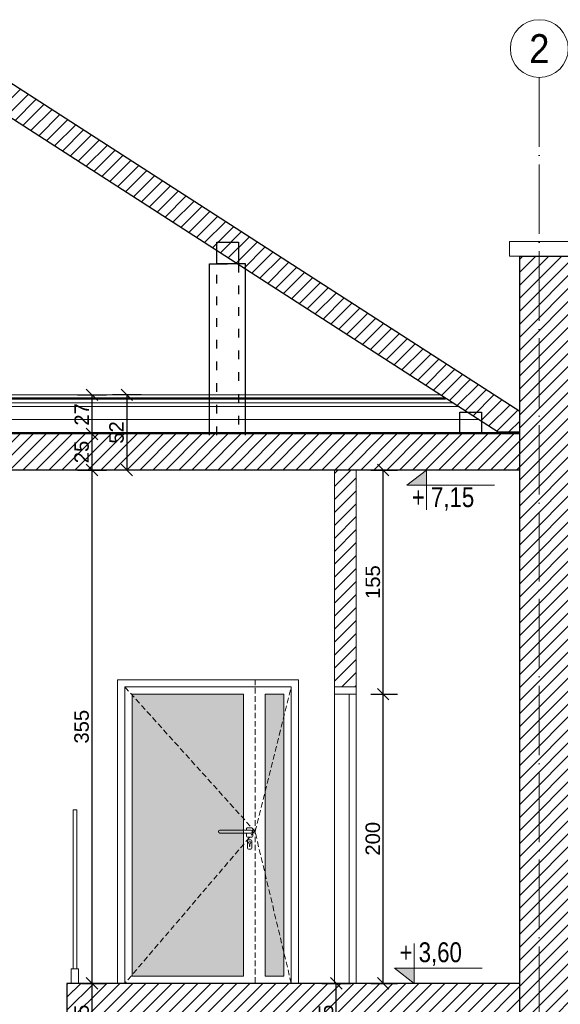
# Model space of a CAD drawing. Header units: millimetres. Extents: x -2720 to 125583, y -8970 to 34912.
# Tile 25 of 105: x 20147 to 20521, y 15978 to 16659. Entities that reach past the tile are written whole.
import ezdxf
from ezdxf.enums import TextEntityAlignment as Align

# ---------------------------------------------------------------- set-up
doc = ezdxf.new("R2010")
doc.units = ezdxf.units.MM
for name, pattern in [('ACAD_ISO03W100', [30, 12, -18]), ('ACAD_ISO04W100', [30, 24, -3, 0, -3]), ('HIDDEN', [1.905, 1.27, -0.635]), ('Osie$0$CONTINOUS', [0])]:
    doc.linetypes.add(name, pattern=pattern)
doc.layers.add('000_HATCH', color=253, linetype='Continuous', lineweight=5, transparency=0.5)
doc.layers.add('A - hatch', color=253, linetype='Continuous', lineweight=5, transparency=0.6)
for name, color, linetype, lineweight in [('A_DZIAŁOWA', 53, 'Continuous', 13), ('A_HYDROIZOLACJA', 200, 'ACAD_ISO03W100', 9), ('A_KONST_ISTNIEJĄCE', 83, 'Continuous', 25), ('A_OPISY', 40, 'Continuous', 9), ('A_OSIE KONSTRUKCYJNE', 150, 'ACAD_ISO04W100', 5), ('A_STOLARKA DRZWIOWA', 30, 'Continuous', 15), ('A_WIDOK', 141, 'Continuous', 13), ('A_WYMIAROWANIE', 7, 'Continuous', 9)]:
    doc.layers.add(name, color=color, linetype=linetype, lineweight=lineweight)
doc.layers.add('A_HATCH', color=7, linetype='Continuous', lineweight=5, true_color=0x999999)
doc.layers.add('A_IZOLEACJA TERMI_PROJEKTOWANA', color=7, linetype='Continuous', lineweight=15, true_color=0x0089b6)
doc.styles.add('APLUS', font='arial.ttf', dxfattribs={"width": 0.6})
doc.styles.add('DEMIURG_100_opisy', font='arial.ttf', dxfattribs={"width": 0.9, "height": 20})
doc.styles.get("Standard").update_dxf_attribs({"font": 'arial.ttf'})
doc.linetypes.add('BATTING', pattern='A,0.0001,-0.1,[134,ltypeshp.shx,S=0.1,R=0,X=-0.1,Y=0],-0.2,[134,ltypeshp.shx,S=0.1,R=180,X=0.1,Y=0],-0.1', length=0.4001)
doc.dimstyles.new('1 do 100', dxfattribs={"dimtxt": 10, "dimasz": 8, "dimexe": 10, "dimexo": 10, "dimgap": 2, "dimtad": 1, "dimdec": 0, "dimtxsty": 'Standard', "dimblk": 'OBLIQUE', "dimcen": 2.5, "dimadec": 0, "dimazin": 0, "dimtfac": 1, "dimtdec": 0, "dimtmove": 0, "dimatfit": 3, "dimldrblk": 'OBLIQUE', "dimfxl": 10, "dimfxlon": 1, "dimarcsym": 0})
pattern_1 = [(45, (-35118.777, 19891.2954), (-4.49012806, 4.49012806), [])]

# ---------------------------------------------------------------- blocks, each defined once
blk = doc.blocks.new('*U8')
blk.add_hatch(color=256).paths.add_polyline_path([(0, 0.1532), (-0.198, 0.1532), (0, 0)])
blk.add_line((0, 0.1532), (0, 0.4))
blk.add_lwpolyline([(0, 0.1532), (0, 0), (-0.198, 0.1532), (0.6852, 0.1532)])
at = {"style": 'APLUS', "width": 0.8}
blk.add_attdef('%%P_0.00', text='', height=0.2, dxfattribs=at).set_placement((-0.1457, 0.1532), align=Align.BOTTOM_LEFT)
blk = doc.blocks.new('*U185')
blk.add_hatch(color=256).paths.add_polyline_path([(0, -0.1532), (-0.198, -0.1532), (0, 0)])
blk.add_line((0, -0.1532), (0, -0.4))
blk.add_lwpolyline([(0, -0.1532), (0, 0), (-0.198, -0.1532), (0.6852, -0.1532)])
at = {"style": 'APLUS', "width": 0.8}
blk.add_attdef('%%P_0.00', text='', height=0.2, dxfattribs=at).set_placement((-0.1457, -0.469), align=Align.BOTTOM_LEFT)
blk = doc.blocks.new('_Oblique')
at = {"color": 0, "linetype": 'ByBlock', "lineweight": -2}
blk.add_line((-0.5, -0.5), (0.5, 0.5), dxfattribs=at)
blk = doc.blocks.new('*D694')
at = {"layer": 'A_WYMIAROWANIE', "color": 0, "lineweight": -2, "ltscale": 2, "transparency": 16777216}
for p, q in [((20187.26, 16399.94), (20207.26, 16399.94)), ((20197.26, 16399.94), (20197.26, 16372.94)), ((20207.26, 16372.94), (20187.26, 16372.94))]:
    blk.add_line(p, q, dxfattribs=at)
at = {"layer": 'Defpoints', "color": 0, "ltscale": 2, "transparency": 16777216}
for p in [(20089.53, 16399.94), (20197.26, 16372.94), (20278.53, 16372.94)]:
    blk.add_point(p, dxfattribs=at)
at = {"layer": 'A_WYMIAROWANIE', "color": 0, "lineweight": -2, "ltscale": 2, "transparency": 16777216, "xscale": 8, "yscale": 8, "zscale": 8}
for p, rotation in [((20197.26, 16399.94), 90), ((20197.26, 16372.94), 270)]:
    blk.add_blockref('_Oblique', p, dxfattribs=dict(at, rotation=rotation))
at = {"layer": 'A_WYMIAROWANIE', "color": 0, "ltscale": 2, "transparency": 16777216, "insert": (20190.23, 16386.44), "char_height": 10, "attachment_point": 5, "rotation": 90}
blk.add_mtext('27', dxfattribs=at)
blk = doc.blocks.new('*D695')
at = {"layer": 'A_WYMIAROWANIE', "color": 0, "lineweight": -2, "ltscale": 2, "transparency": 16777216}
for p, q in [((20207.26, 16372.94), (20187.26, 16372.94)), ((20197.26, 16372.94), (20197.26, 16347.94)), ((20187.26, 16347.94), (20207.26, 16347.94))]:
    blk.add_line(p, q, dxfattribs=at)
at = {"layer": 'Defpoints', "color": 0, "ltscale": 2, "transparency": 16777216}
for p in [(20278.53, 16372.94), (20165.67, 16347.94), (20197.26, 16347.94)]:
    blk.add_point(p, dxfattribs=at)
at = {"layer": 'A_WYMIAROWANIE', "color": 0, "lineweight": -2, "ltscale": 2, "transparency": 16777216, "xscale": 8, "yscale": 8, "zscale": 8}
for p, rotation in [((20197.26, 16372.94), 90), ((20197.26, 16347.94), 270)]:
    blk.add_blockref('_Oblique', p, dxfattribs=dict(at, rotation=rotation))
at = {"layer": 'A_WYMIAROWANIE', "color": 0, "ltscale": 2, "transparency": 16777216, "insert": (20190.15, 16360.44), "char_height": 10, "attachment_point": 5, "rotation": 90}
blk.add_mtext('25', dxfattribs=at)
blk = doc.blocks.new('*D696')
at = {"layer": 'A_WYMIAROWANIE', "color": 0, "lineweight": -2, "ltscale": 2, "transparency": 16777216}
for p, q in [((20187.26, 16347.94), (20207.26, 16347.94)), ((20197.26, 16347.94), (20197.26, 15992.94)), ((20190.03, 15992.94), (20207.26, 15992.94))]:
    blk.add_line(p, q, dxfattribs=at)
at = {"layer": 'Defpoints', "color": 0, "ltscale": 2, "transparency": 16777216}
for p in [(20165.67, 16347.94), (20180.03, 15992.94), (20197.26, 15992.94)]:
    blk.add_point(p, dxfattribs=at)
at = {"layer": 'A_WYMIAROWANIE', "color": 0, "lineweight": -2, "ltscale": 2, "transparency": 16777216, "xscale": 8, "yscale": 8, "zscale": 8}
for p, rotation in [((20197.26, 16347.94), 90), ((20197.26, 15992.94), 270)]:
    blk.add_blockref('_Oblique', p, dxfattribs=dict(at, rotation=rotation))
at = {"layer": 'A_WYMIAROWANIE', "color": 0, "ltscale": 2, "transparency": 16777216, "insert": (20190.15, 16170.44), "char_height": 10, "attachment_point": 5, "rotation": 90}
blk.add_mtext('355', dxfattribs=at)
blk = doc.blocks.new('*D697')
at = {"layer": 'A_WYMIAROWANIE', "color": 0, "lineweight": -2, "ltscale": 2, "transparency": 16777216}
for p, q in [((20190.03, 15992.94), (20207.26, 15992.94)), ((20197.26, 15992.94), (20197.26, 15947.94)), ((20190.03, 15947.94), (20207.26, 15947.94))]:
    blk.add_line(p, q, dxfattribs=at)
at = {"layer": 'Defpoints', "color": 0, "ltscale": 2, "transparency": 16777216}
for p in [(20180.03, 15992.94), (20180.03, 15947.94), (20197.26, 15947.94)]:
    blk.add_point(p, dxfattribs=at)
at = {"layer": 'A_WYMIAROWANIE', "color": 0, "lineweight": -2, "ltscale": 2, "transparency": 16777216, "xscale": 8, "yscale": 8, "zscale": 8}
for p, rotation in [((20197.26, 15992.94), 90), ((20197.26, 15947.94), 270)]:
    blk.add_blockref('_Oblique', p, dxfattribs=dict(at, rotation=rotation))
at = {"layer": 'A_WYMIAROWANIE', "color": 0, "ltscale": 2, "transparency": 16777216, "insert": (20190.17, 15970.44), "char_height": 10, "attachment_point": 5, "rotation": 90}
blk.add_mtext('45', dxfattribs=at)
blk = doc.blocks.new('*D702')
at = {"layer": 'A_WYMIAROWANIE', "color": 0, "lineweight": -2, "ltscale": 2, "transparency": 16777216}
for p, q in [((20231.42, 16399.94), (20211.42, 16399.94)), ((20221.42, 16399.94), (20221.42, 16347.94)), ((20231.42, 16347.94), (20211.42, 16347.94))]:
    blk.add_line(p, q, dxfattribs=at)
at = {"layer": 'Defpoints', "color": 0, "ltscale": 2, "transparency": 16777216}
for p in [(20278.53, 16399.94), (20221.42, 16347.94), (20278.53, 16347.94)]:
    blk.add_point(p, dxfattribs=at)
at = {"layer": 'A_WYMIAROWANIE', "color": 0, "lineweight": -2, "ltscale": 2, "transparency": 16777216, "xscale": 8, "yscale": 8, "zscale": 8}
for p, rotation in [((20221.42, 16399.94), 90), ((20221.42, 16347.94), 270)]:
    blk.add_blockref('_Oblique', p, dxfattribs=dict(at, rotation=rotation))
at = {"layer": 'A_WYMIAROWANIE', "color": 0, "ltscale": 2, "transparency": 16777216, "insert": (20214.31, 16373.94), "char_height": 10, "attachment_point": 5, "rotation": 90}
blk.add_mtext('52', dxfattribs=at)
blk = doc.blocks.new('*D703')
at = {"layer": 'A_WYMIAROWANIE', "color": 0, "lineweight": -2, "ltscale": 2, "transparency": 16777216}
for p, q in [((20390.03, 16192.94), (20408.57, 16192.94)), ((20398.57, 15992.94), (20398.57, 16192.94)), ((20390.03, 15992.94), (20408.57, 15992.94))]:
    blk.add_line(p, q, dxfattribs=at)
at = {"layer": 'Defpoints', "color": 0, "ltscale": 2, "transparency": 16777216}
for p in [(20380.03, 16192.94), (20398.57, 16192.94), (20380.03, 15992.94)]:
    blk.add_point(p, dxfattribs=at)
at = {"layer": 'A_WYMIAROWANIE', "color": 0, "lineweight": -2, "ltscale": 2, "transparency": 16777216, "xscale": 8, "yscale": 8, "zscale": 8}
for p, rotation in [((20398.57, 16192.94), 90), ((20398.57, 15992.94), 270)]:
    blk.add_blockref('_Oblique', p, dxfattribs=dict(at, rotation=rotation))
at = {"layer": 'A_WYMIAROWANIE', "color": 0, "ltscale": 2, "transparency": 16777216, "insert": (20391.47, 16092.94), "char_height": 10, "attachment_point": 5, "rotation": 90}
blk.add_mtext('200', dxfattribs=at)
blk = doc.blocks.new('*D704')
at = {"layer": 'A_WYMIAROWANIE', "color": 0, "lineweight": -2, "ltscale": 2, "transparency": 16777216}
for p, q in [((20390.03, 16347.94), (20408.57, 16347.94)), ((20398.57, 16192.94), (20398.57, 16347.94)), ((20390.03, 16192.94), (20408.57, 16192.94))]:
    blk.add_line(p, q, dxfattribs=at)
at = {"layer": 'Defpoints', "color": 0, "ltscale": 2, "transparency": 16777216}
for p in [(20380.03, 16347.94), (20398.57, 16347.94), (20380.03, 16192.94)]:
    blk.add_point(p, dxfattribs=at)
at = {"layer": 'A_WYMIAROWANIE', "color": 0, "lineweight": -2, "ltscale": 2, "transparency": 16777216, "xscale": 8, "yscale": 8, "zscale": 8}
for p, rotation in [((20398.57, 16347.94), 90), ((20398.57, 16192.94), 270)]:
    blk.add_blockref('_Oblique', p, dxfattribs=dict(at, rotation=rotation))
at = {"layer": 'A_WYMIAROWANIE', "color": 0, "ltscale": 2, "transparency": 16777216, "insert": (20391.47, 16270.44), "char_height": 10, "attachment_point": 5, "rotation": 90}
blk.add_mtext('155', dxfattribs=at)
blk = doc.blocks.new('*D708')
at = {"layer": 'A_WYMIAROWANIE', "color": 0, "lineweight": -2, "ltscale": 2, "transparency": 16777216}
for p, q in [((20356.19, 15992.94), (20376.19, 15992.94)), ((20366.19, 15947.94), (20366.19, 15992.94)), ((20356.19, 15947.94), (20376.19, 15947.94))]:
    blk.add_line(p, q, dxfattribs=at)
at = {"layer": 'Defpoints', "color": 0, "ltscale": 2, "transparency": 16777216}
for p in [(20340.03, 15992.94), (20366.19, 15992.94), (20345.03, 15947.94)]:
    blk.add_point(p, dxfattribs=at)
at = {"layer": 'A_WYMIAROWANIE', "color": 0, "lineweight": -2, "ltscale": 2, "transparency": 16777216, "xscale": 8, "yscale": 8, "zscale": 8}
for p, rotation in [((20366.19, 15992.94), 90), ((20366.19, 15947.94), 270)]:
    blk.add_blockref('_Oblique', p, dxfattribs=dict(at, rotation=rotation))
at = {"layer": 'A_WYMIAROWANIE', "color": 0, "ltscale": 2, "transparency": 16777216, "insert": (20359.1, 15970.44), "char_height": 10, "attachment_point": 5, "rotation": 90}
blk.add_mtext('45', dxfattribs=at)
blk = doc.blocks.new('*D754')
at = {"layer": 'A_WYMIAROWANIE', "color": 0, "lineweight": -2, "ltscale": 2, "transparency": 16777216}
for p, q in [((22225.61, 16485.75), (22245.61, 16485.75)), ((22235.61, 16485.75), (22235.61, 15587.94)), ((22225.61, 15587.94), (22245.61, 15587.94))]:
    blk.add_line(p, q, dxfattribs=at)
at = {"layer": 'Defpoints', "color": 0, "ltscale": 2, "transparency": 16777216}
for p in [(0, 16485.75), (22140.03, 15587.94), (22235.61, 15587.94)]:
    blk.add_point(p, dxfattribs=at)
at = {"layer": 'A_WYMIAROWANIE', "color": 0, "lineweight": -2, "ltscale": 2, "transparency": 16777216, "xscale": 8, "yscale": 8, "zscale": 8}
for p, rotation in [((22235.61, 16485.75), 90), ((22235.61, 15587.94), 270)]:
    blk.add_blockref('_Oblique', p, dxfattribs=dict(at, rotation=rotation))
at = {"layer": 'A_WYMIAROWANIE', "color": 0, "ltscale": 2, "transparency": 16777216, "insert": (22228.5, 16036.85), "char_height": 10, "attachment_point": 5, "rotation": 90}
blk.add_mtext('898', dxfattribs=at)

msp = doc.modelspace()

# ---------------------------------------------------------------- hatches: boundary and pattern name
at = {"layer": 'A - hatch', "true_color": 0xadddf7}
h = msp.add_hatch(color=141, dxfattribs=at)
h.dxf.hatch_style = 1
h.paths.add_polyline_path([(20225.03, 15997.94), (20302.03, 15997.95), (20302.03, 16192.95), (20225.03, 16192.94)])
h = msp.add_hatch(color=141, dxfattribs=at)
h.dxf.hatch_style = 1
h.paths.add_polyline_path([(20317.03, 15997.94), (20330.03, 15997.94), (20330.03, 16192.94), (20317.04, 16192.94)])
at = {"layer": 'A_HATCH'}
h = msp.add_hatch(dxfattribs=at)
h.set_pattern_fill('ANSI31', color=256, scale=2)
h.set_pattern_definition([(45, (20089.5286, 16624.9434), (-4.49013, 4.49013), [])])
h.paths.add_polyline_path([(20089.53, 16648.74), (20089.53, 16624.94), (20478.03, 16374.32), (20493.03, 16374.32), (20493.03, 16388.45)])
h = msp.add_hatch(dxfattribs=at)
h.set_pattern_fill('ANSI31', color=256, scale=2)
h.set_pattern_definition(pattern_1)
h.paths.add_polyline_path([(20478.03, 15947.94), (20493.03, 15947.94), (20493.03, 16495.94), (20536.03, 16495.94), (20536.03, 15969.94), (20520.03, 15969.94), (20520.03, 15361.94), (20478.03, 15361.94)])
h = msp.add_hatch(dxfattribs=at)
h.set_pattern_fill('ANSI31', color=256, scale=2)
h.set_pattern_definition(pattern_1)
h.paths.add_polyline_path([(19700.03, 16347.94), (20493.03, 16347.94), (20493.03, 16372.94), (19698.89, 16372.94), (19657.03, 16345.94), (19657.03, 16243.94), (19700.03, 16243.94)])
h = msp.add_hatch(dxfattribs=at)
h.set_pattern_fill('ANSI31', color=256, scale=2)
h.set_pattern_definition([(45, (-35088.777, 20251.2954), (-4.49012806, 4.49012806), [])])
h.paths.add_polyline_path([(20365.03, 16347.94), (20380.03, 16347.94), (20380.03, 16197.94), (20365.03, 16197.94)])
h = msp.add_hatch(dxfattribs=at)
h.set_pattern_fill('ANSI31', color=256, scale=2)
h.set_pattern_definition(pattern_1)
h.paths.add_polyline_path([(20180.03, 15947.94), (20493.03, 15947.94), (20493.03, 15992.94), (20180.03, 15992.94)])

# ---------------------------------------------------------------- linework, layer by layer
at = {"layer": '000_HATCH', "color": 142, "linetype": 'BATTING', "ltscale": 6, "true_color": 0x0089b6}
msp.add_line((19732.33, 16394.52), (20446.73, 16394.52), dxfattribs=at)
at = {"layer": '000_HATCH', "color": 142, "linetype": 'BATTING', "ltscale": 22, "true_color": 0x0089b6}
msp.add_line((19714.39, 16382.94), (20464.67, 16382.94), dxfattribs=at)
at = {"layer": 'A_DZIAŁOWA', "ltscale": 2}
msp.add_lwpolyline([(20365.03, 16347.94), (20365.03, 16197.94), (20380.03, 16197.94), (20380.03, 16347.94)], dxfattribs=at)
at = {"layer": 'A_HYDROIZOLACJA', "color": 142, "ltscale": 0.2, "true_color": 0x0089b6, "const_width": 1}
for points in [[(19736.87, 16397.44), (20442.19, 16397.44)], [(19700.03, 16373.44), (20493.03, 16373.44)]]:
    msp.add_lwpolyline(points, dxfattribs=at)
at = {"layer": 'A_IZOLEACJA TERMI_PROJEKTOWANA', "color": 142, "ltscale": 2, "true_color": 0x0089b6}
msp.add_line((19728.34, 16391.94), (20450.72, 16391.94), dxfattribs=at)
at = {"layer": 'A_KONST_ISTNIEJĄCE', "ltscale": 2}
for points in [[(20478.03, 16374.32), (20493.03, 16374.32), (20493.03, 16388.45), (20089.53, 16648.74), (19584.19, 16322.75), (19595.03, 16305.94), (20089.53, 16624.94)], [(20298.53, 16490.54), (20283.53, 16490.54), (20283.53, 16505.54), (20298.53, 16505.54)], [(20478.03, 15947.94), (20493.03, 15947.94), (20493.03, 16495.94), (20536.03, 16495.94), (20536.03, 15969.94), (20520.03, 15969.94), (20520.03, 15361.94), (20478.03, 15361.94)], [(20466.53, 16372.94), (20451.53, 16372.94), (20451.53, 16387.94), (20466.53, 16387.94)], [(20180.03, 15947.94), (20493.03, 15947.94), (20493.03, 15992.94), (20180.03, 15992.94)]]:
    msp.add_lwpolyline(points, close=True, dxfattribs=at)
for points in [[(20278.53, 16372.06), (20278.53, 16490.54), (20291.03, 16490.54)], [(20303.53, 16372.06), (20303.53, 16490.54), (20291.03, 16490.54)], [(20493.03, 16347.94), (19700.03, 16347.94)]]:
    msp.add_lwpolyline(points, dxfattribs=at)
at = {"layer": 'A_KONST_ISTNIEJĄCE', "linetype": 'ACAD_ISO03W100', "ltscale": 0.5}
msp.add_lwpolyline([(20283.53, 16372.06), (20283.53, 16490.54), (20298.53, 16490.54), (20298.53, 16372.06)], dxfattribs=at)
at = {"layer": 'A_OSIE KONSTRUKCYJNE', "ltscale": 2}
msp.add_line((20506.53, 16619.42), (20506.53, 15271.34), dxfattribs=at)
at = {"layer": 'A_OSIE KONSTRUKCYJNE', "linetype": 'Continuous'}
msp.add_circle((20506.53, 16639.42), 20, dxfattribs=at)
at = {"layer": 'A_STOLARKA DRZWIOWA', "ltscale": 2}
for p, q in [((20365.03, 16197.94), (20365.03, 15992.94)), ((20375.03, 16192.94), (20375.03, 15992.94))]:
    msp.add_line(p, q, dxfattribs=at)
msp.add_lwpolyline([(20365.03, 16192.94), (20380.03, 16192.94), (20380.03, 16197.94), (20365.03, 16197.94)], close=True, dxfattribs=at)
at = {"layer": 'A_WIDOK', "color": 142, "ltscale": 2}
msp.add_line((20438.31, 16399.94), (19740.74, 16399.94), dxfattribs=at)
at = {"layer": 'A_WIDOK', "color": 142, "ltscale": 2, "true_color": 0x0089b6}
for p, q in [((20441.41, 16397.94), (19737.64, 16397.94)), ((20441.41, 16396.94), (19737.64, 16396.94)), ((20493.03, 16373.94), (19700.03, 16373.94))]:
    msp.add_line(p, q, dxfattribs=at)
at = {"layer": 'A_WIDOK', "ltscale": 2}
for p, q in [((20493.03, 16372.94), (19700.03, 16372.94)), ((20302.04, 16192.94), (20302.02, 15997.94)), ((20317.04, 16192.94), (20317.02, 15997.94))]:
    msp.add_line(p, q, dxfattribs=at)
at = {"layer": 'A_WIDOK', "linetype": 'HIDDEN', "ltscale": 3}
msp.add_line((20310.03, 16202.94), (20310.03, 15992.94), dxfattribs=at)
at = {"layer": 'A_WIDOK', "ltscale": 2}
for points in [[(20555.03, 16505.94), (20486.03, 16505.94), (20486.03, 16495.94), (20555.03, 16495.94)], [(20215.03, 15992.94), (20340.03, 15992.94), (20340.03, 16202.94), (20215.03, 16202.94)], [(20184.28, 16112.94), (20186.78, 16112.94), (20186.78, 16002.94), (20184.28, 16002.94)], [(20183.03, 16002.94), (20188.03, 16002.94), (20188.03, 15992.94), (20183.03, 15992.94)]]:
    msp.add_lwpolyline(points, close=True, dxfattribs=at)
at = {"layer": 'A_WIDOK', "linetype": 'HIDDEN', "ltscale": 3}
for points in [[(20220.03, 16197.94), (20309.88, 16098.22), (20220.03, 15992.94)], [(20335.03, 15992.94), (20310.03, 16097.94), (20335.03, 16197.94)]]:
    msp.add_lwpolyline(points, dxfattribs=at)
at = {"layer": 'A_WIDOK', "ltscale": 2}
for points in [[(20220.03, 15992.94), (20220.03, 16197.94), (20335.03, 16197.94), (20335.03, 15992.94)], [(20302.04, 16192.94), (20225.03, 16192.94), (20225.03, 15997.94), (20302.03, 15997.94)], [(20317.02, 15997.94), (20330.03, 15997.94), (20330.03, 16192.94), (20317.04, 16192.94)], [(20380.03, 16192.94), (20380.03, 15992.94)], [(20307.41, 16098.96), (20285.59, 16098.98)], [(20306.13, 16089.53), (20306.13, 16087.74)], [(20306.5, 16089.53), (20306.5, 16087.75)]]:
    msp.add_lwpolyline(points, dxfattribs=at)
for points in [[(20307.41, 16098.96, -0.69684), (20307.41, 16096.91), (20285.59, 16096.91)], [(20304.16, 16098.97), (20304.16, 16099.81, -0.470703), (20304.88, 16100.56), (20307.77, 16100.56, -0.387051), (20308.47, 16099.81), (20308.47, 16094.81, -0.380083), (20307.75, 16094.06), (20304.88, 16094.06, -0.344005), (20304.16, 16094.81), (20304.16, 16096.91)]]:
    msp.add_lwpolyline(points, format="xyb", dxfattribs=at)
msp.add_lwpolyline([(20307.16, 16085.77), (20305.46, 16085.77, -0.344005), (20304.71, 16086.55), (20304.71, 16091.49, -0.470703), (20305.46, 16092.27), (20307.17, 16092.27, -0.387051), (20307.91, 16091.49), (20307.91, 16086.55, -0.380083)], format="xyb", close=True, dxfattribs=at)
msp.add_circle((20306.32, 16090.21), 0.704, dxfattribs=at)
for centre, radius, start, end in [((20285.72, 16097.94), 1.04, 96.76216, 263.23784), ((20306.32, 16087.74), 0.187, 179.98289, 0.01711)]:
    msp.add_arc(centre, radius, start, end, dxfattribs=at)

# ---------------------------------------------------------------- block references
at = {"layer": 'A_OPISY', "transparency": 33554687}
ref = msp.add_blockref('*U185', (20428.44, 16347.94), dxfattribs=dict(at, xscale=68.67492864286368, yscale=68.67492864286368, zscale=68.67492864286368, rotation=1.435389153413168e-05))
ref.add_attrib('%%P_0.00', '+ 7,15', dxfattribs={"layer": '0', "height": 13.735, "rotation": 0.00001, "style": 'APLUS', "width": 0.8}).set_placement((20418.44, 16318.22), align=Align.BOTTOM_LEFT)
at = {"layer": 'A_OPISY', "transparency": 33554687, "xscale": 68.67492864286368, "yscale": 68.67492864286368, "zscale": 68.67492864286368, "rotation": 1.435389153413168e-05}
msp.add_blockref('*U8', (20419.91, 15992.94), dxfattribs=at).add_auto_attribs({'%%P_0.00': '+ 3,60'})

# ---------------------------------------------------------------- texts
at = {"layer": 'A_OSIE KONSTRUKCYJNE', "linetype": 'Osie$0$CONTINOUS', "style": 'DEMIURG_100_opisy', "width": 0.9}
msp.add_text('2', height=20, dxfattribs=at).set_placement((20506.53, 16639.42), align=Align.MIDDLE_CENTER)

# ---------------------------------------------------------------- dimensions: what is measured, and where the dimension line sits
at = {"layer": 'A_WYMIAROWANIE', "ltscale": 2}
for base, p1, p2, picture, middle in [((22235.61, 15587.94), (0, 16485.75), (22140.03, 15587.94), '*D754', (22228.5, 16036.85)), ((20221.42, 16347.94), (20278.53, 16399.94), (20278.53, 16347.94), '*D702', (20214.31, 16373.94)), ((20398.57, 16192.94), (20380.03, 15992.94), (20380.03, 16192.94), '*D703', (20391.47, 16092.94))]:
    dim = msp.add_linear_dim(base=base, p1=p1, p2=p2, angle=90, dimstyle='1 do 100', dxfattribs=at)
    dim.commit()
    dim.dimension.update_dxf_attribs({"geometry": picture, "text_midpoint": middle})
for base, p1, p2, picture, middle in [((20197.26, 16372.94), (20089.53, 16399.94), (20278.53, 16372.94), '*D694', (20190.23, 16386.44)), ((20197.26, 16347.94), (20278.53, 16372.94), (20165.67, 16347.94), '*D695', (20190.15, 16360.44)), ((20197.26, 15992.94), (20165.67, 16347.94), (20180.03, 15992.94), '*D696', (20190.15, 16170.44)), ((20398.57, 16347.94), (20380.03, 16192.94), (20380.03, 16347.94), '*D704', (20391.47, 16270.44)), ((20197.26, 15947.94), (20180.03, 15992.94), (20180.03, 15947.94), '*D697', (20190.17, 15970.44)), ((20366.19, 15992.94), (20345.03, 15947.94), (20340.03, 15992.94), '*D708', (20359.1, 15970.44))]:
    dim = msp.add_linear_dim(base=base, p1=p1, p2=p2, angle=90, dimstyle='1 do 100', override={"dimtmove": 1}, dxfattribs=at)
    dim.commit()
    dim.dimension.update_dxf_attribs({"geometry": picture, "text_midpoint": middle})

doc.saveas('drawing.dxf')
